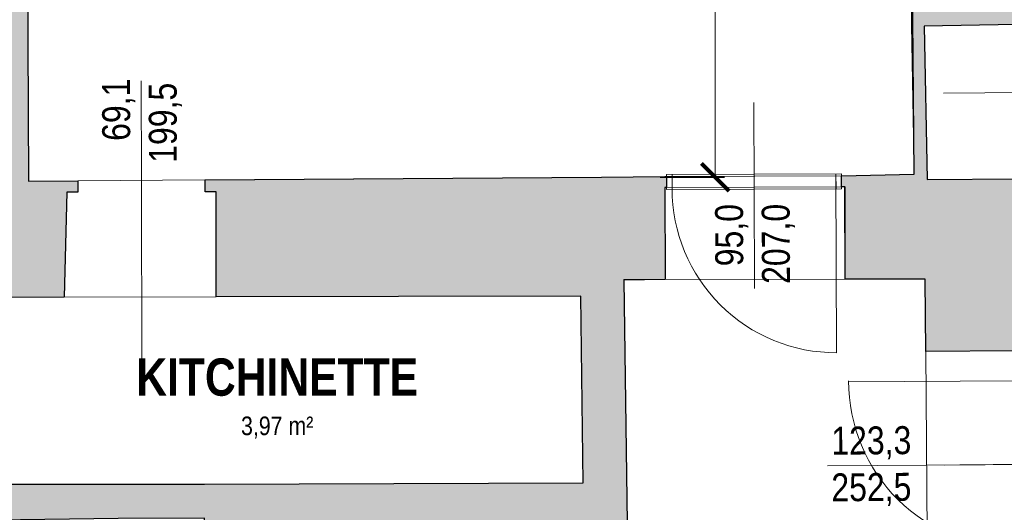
# Model space of a CAD drawing. Extents: x -6068 to 35118, y -17738 to 67348.
# Tile 214 of 243: x 65 to 600, y 23249 to 23517. Entities that reach past the tile are written whole.
import ezdxf
from ezdxf.enums import TextEntityAlignment as Align

# ---------------------------------------------------------------- set-up
doc = ezdxf.new("R2010")
doc.units = 0
doc.header["$LTSCALE"] = 15
doc.linetypes.add('Continua', pattern=[0])
doc.linetypes.add('Cui_CONTINU', pattern=[0])
doc.layers.get('0').update_dxf_attribs({"linetype": 'CONTINUOUS'})
doc.layers.get('DEFPOINTS').update_dxf_attribs({"linetype": 'CONTINUOUS'})
for name, color, linetype, lineweight, true_color in [('Baie Architectural - Mesures - NIVEAUX - Style par défaut', 7, 'Continua', 0, 0x000000), ('Baie Architectural - Seuil - NIVEAUX - Style par défaut', 7, 'Continua', 0, 0x000000), ('EDL-Mesures et Cotes', 7, 'Continua', 0, 0xc0c0c0), ('Enveloppe - NIVEAUX - Style par défaut', 7, 'Continua', 0, 0x000000), ('Pièce - Notes - NIVEAUX - Style par défaut', 7, 'Continua', 0, 0x000000), ('Porte - Cadre - NIVEAUX - Style par défaut', 7, 'Continua', 0, 0x000000), ('Porte - Mesures - NIVEAUX - Style par défaut', 7, 'Continua', 0, 0x000000), ('Porte - Ouvertures - NIVEAUX - Style par défaut', 7, 'Continua', 0, 0x000000), ('Porte - Seuil - NIVEAUX - Style par défaut', 7, 'Continua', 0, 0x000000)]:
    doc.layers.add(name, color=color, linetype=linetype, lineweight=lineweight, true_color=true_color)
for name, color, linetype in [('EDL_COUVERTURE maçonnerie', 5, 'CONTINUOUS'), ('EDL_NIVEAU 1 murs & cloisons', 5, 'CONTINUOUS'), ('PIS-fond de plan', 7, 'Cui_CONTINU')]:
    doc.layers.add(name, color=color, linetype=linetype)
doc.styles.add('Arial Narrow', font='ARIALN.TTF')
doc.styles.add('Arial Narrow Bold', font='ARIALNB.TTF')
doc.styles.add('MtXpl_Arial_Narrow', font='ARIALN.TTF')
doc.dimstyles.new('Côtes (ech cm) PIS', dxfattribs={"dimscale": 0, "dimtxt": 20, "dimasz": 15, "dimexe": 5, "dimexo": 5, "dimgap": 5, "dimtad": 0, "dimtih": 1, "dimtoh": 1, "dimdec": 0, "dimtxsty": 'Arial Narrow', "dimblk": 'ARCHTICK', "dimcen": 0, "dimclrd": 256, "dimclre": 256, "dimclrt": 256, "dimadec": 0, "dimazin": 0, "dimtfac": 1, "dimtdec": 0, "dimtmove": 2, "dimatfit": 3, "dimfxl": 30, "dimfxlon": 1, "dimlwd": 0, "dimarcsym": 0})

# ---------------------------------------------------------------- blocks, each defined once
blk = doc.blocks.new('EDP_Niveau 1_2025 09 17')
at = {"layer": 'EDL_COUVERTURE maçonnerie', "linetype": 'Continuous', "ltscale": 0.08}
h = blk.add_hatch(color=9, dxfattribs=at)
h.dxf.hatch_style = 1
h.paths.add_polyline_path([(619.55, -68.85), (621.59, -68.86), (621.89, -14.98), (571.04, -14.94), (571.03, -17.51), (397.14, -17.09), (397.15, -14.8), (369.86, -14.77), (369.86, -18.77), (366.85, -18.77), (359.77, -36.19), (353.88, -36.28), (353.95, -44.28), (360.28, -44.23), (363.53, -81.2), (546.56, -81.22), (550.8, -567.09), (511.38, -567.92), (511.38, -573.91), (513.14, -573.91), (513.32, -624.05), (556.75, -623.98), (557.03, -663.24), (605.03, -662.82), (606.58, -662.81), (606.67, -676.12), (613.67, -676.07), (613.14, -596.7), (616.4, -596.68), (616.4, -590.68), (613.1, -590.67), (612.87, -557.32), (606.96, -557.32), (606.96, -569.53), (557.85, -569.86), (556.3, -486.68), (606.4, -485.75), (606.41, -488.29), (612.41, -488.29), (610.69, -231.44), (703.03, -231.25), (705.05, -197.99), (705.05, -197.99), (712.12, -197.87), (711.99, -189.88), (704.82, -189.8), (704.46, -169.72), (701.46, -169.71), (701.47, -165.71), (680.53, -165.66), (680.53, -167.9), (618.07, -167.21)])
h = blk.add_hatch(color=9, dxfattribs=at)
h.dxf.hatch_style = 1
h.paths.add_polyline_path([(13.71, -376.04), (17.71, -376.04), (17.72, -373.06), (35, -372.2), (44, -372.2), (44.06, -378.05), (69.15, -380.64), (70.08, -570.78), (96.75, -570.59), (96.76, -576.78), (90.76, -576.79), (89.36, -633.79), (29.21, -633.9), (-27.67, -635.07), (-26.76, -703.46), (10.85, -735.22), (165.49, -735.32), (371.16, -734.5), (369.79, -633.3), (171.94, -633.65), (171.84, -576.65), (165.84, -576.66), (165.84, -570.11), (381, -568.6), (415.45, -568.34), (415.45, -568.22), (416.35, -568.22), (416.38, -574.27), (415.47, -574.28), (415.55, -624.22), (393.17, -624.53), (394.96, -756.39), (165.59, -757.45), (165.57, -753.69), (118.62, -753.89), (-0.74, -755.52), (-36.9, -727.04), (-35.57, -717.87), (-66.55, -720.85), (-71.92, -722.14), (-86.92, -722.05), (-86.78, -699.87), (-84.92, -699.88), (-84.52, -614.82), (-87.11, -614.81), (-86.82, -563.97), (-34.86, -564.38), (-34.88, -566.16), (14.97, -565.8), (15.37, -482.55), (15.82, -399.3), (13.58, -399.29)])
at = {"layer": 'Baie Architectural - Mesures - NIVEAUX - Style par défaut', "color": 103, "linetype": 'Continua', "lineweight": 13, "ltscale": 0.1, "true_color": 0x49c386}
for p, q in [((131.29, -570.35), (131.19, -516.43)), ((131.29, -570.35), (131.47, -673.72)), ((557.57, -724.87), (503.65, -725.34)), ((557.57, -724.87), (645.57, -724.11))]:
    blk.add_line(p, q, dxfattribs=at)
at = {"layer": 'Baie Architectural - Seuil - NIVEAUX - Style par défaut', "color": 103, "linetype": 'Continua', "lineweight": 5, "ltscale": 0.1, "true_color": 0x49c386}
for p, q in [((165.83, -570.11), (96.75, -570.59)), ((89.36, -633.79), (171.94, -633.65)), ((557.03, -663.22), (558.11, -786.52))]:
    blk.add_line(p, q, dxfattribs=at)
at = {"layer": 'EDL_NIVEAU 1 murs & cloisons', "linetype": 'Continuous', "ltscale": 0.08}
for points in [[(606.4, -485.75), (556.3, -486.68), (557.85, -569.86), (606.96, -569.53)], [(605.03, -662.82), (557.03, -663.24), (556.75, -623.98), (513.32, -624.05), (513.14, -573.91), (511.38, -573.91), (511.38, -567.92), (550.8, -567.09), (546.56, -81.22), (363.53, -81.2), (360.28, -44.23), (353.95, -44.28), (353.88, -36.28), (359.77, -36.19), (359.77, -36.19), (366.85, -18.77), (366.85, -18.77), (369.86, -18.77), (369.86, -14.77), (397.15, -14.8), (397.14, -17.09), (571.03, -17.51), (571.04, -14.94), (621.89, -14.98)], [(69.15, -380.64), (70.08, -570.78), (96.75, -570.59), (96.76, -576.78), (90.76, -576.79), (89.36, -633.79), (29.21, -633.9)], [(10.85, -735.22), (165.49, -735.32), (371.16, -734.5), (369.79, -633.3), (171.94, -633.65), (171.84, -576.65), (165.84, -576.66), (165.84, -570.11), (381, -568.6), (415.45, -568.34), (415.45, -568.22), (416.35, -568.22), (416.38, -574.27), (415.47, -574.28), (415.55, -624.22), (393.17, -624.53), (394.96, -756.39), (165.59, -757.45), (165.57, -753.69), (118.62, -753.89), (-0.74, -755.52)]]:
    blk.add_lwpolyline(points, dxfattribs=at)
at = {"layer": 'Enveloppe - NIVEAUX - Style par défaut', "color": 18, "linetype": 'Continua', "lineweight": 20, "ltscale": 0.1, "true_color": 0x000000}
for p, q in [((547.67, -227.48), (549.4, -486.22)), ((70.08, -570.78), (69.15, -380.64)), ((549.29, -486.22), (550.8, -567.09)), ((549.4, -486.22), (549.29, -486.22)), ((556.3, -486.68), (581.35, -486.21)), ((581.35, -486.21), (606.4, -485.75)), ((557.85, -569.86), (556.3, -486.68)), ((96.75, -570.59), (70.08, -570.78)), ((96.76, -576.78), (96.75, -570.59)), ((381, -568.6), (165.83, -570.11)), ((165.83, -570.11), (165.84, -576.66)), ((415.37, -568.34), (381, -568.6)), ((416.35, -568.27), (415.37, -568.28)), ((415.37, -568.28), (415.37, -568.34)), ((415.37, -568.34), (415.45, -568.34)), ((415.37, -568.34), (415.45, -568.34)), ((415.37, -568.34), (415.45, -568.34)), ((415.37, -568.34), (415.45, -568.34)), ((513.23, -567.91), (415.45, -568.22)), ((415.45, -568.22), (415.45, -568.34)), ((416.38, -574.27), (416.35, -568.27)), ((513.23, -567.91), (511.35, -567.92)), ((511.35, -567.92), (511.38, -573.92)), ((550.8, -567.09), (513.23, -567.91)), ((582.41, -569.69), (557.85, -569.86)), ((606.96, -569.53), (582.41, -569.69)), ((90.76, -576.79), (96.76, -576.78)), ((90.77, -582.79), (90.76, -576.79)), ((165.84, -576.66), (171.84, -576.65)), ((171.84, -576.65), (171.85, -582.65)), ((415.47, -574.28), (416.38, -574.27)), ((415.55, -624.22), (415.47, -574.28)), ((511.38, -573.92), (513.24, -573.91)), ((513.24, -573.91), (513.32, -624.05)), ((89.36, -633.79), (90.77, -582.79)), ((171.85, -582.65), (171.94, -633.65)), ((393.17, -624.26), (415.55, -624.22)), ((394.96, -756.39), (393.17, -624.26)), ((415.55, -624.22), (513.32, -624.05)), ((513.32, -624.05), (556.75, -623.98)), ((556.75, -623.98), (556.8, -650.35)), ((29.21, -633.9), (89.36, -633.79)), ((171.94, -633.65), (369.79, -633.3)), ((369.79, -633.3), (371.16, -734.5)), ((556.8, -650.35), (556.92, -650.35)), ((556.92, -650.35), (557.03, -663.22)), ((557.03, -663.22), (605.03, -662.81)), ((165.48, -735.18), (10.85, -735.22)), ((165.49, -735.45), (165.48, -735.18)), ((371.16, -734.5), (165.49, -735.45))]:
    blk.add_line(p, q, dxfattribs=at)
at = {"layer": 'Porte - Cadre - NIVEAUX - Style par défaut', "color": 103, "linetype": 'Continua', "lineweight": 5, "ltscale": 0.1, "true_color": 0x49c386}
for p, q in [((511.35, -566.92), (416.35, -567.27)), ((416.35, -567.27), (416.38, -575.27)), ((511.38, -574.92), (511.35, -566.92)), ((416.38, -575.27), (511.38, -574.92))]:
    blk.add_line(p, q, dxfattribs=at)
at = {"layer": 'Porte - Mesures - NIVEAUX - Style par défaut', "color": 103, "linetype": 'Continua', "lineweight": 13, "ltscale": 0.1, "true_color": 0x49c386}
for p, q in [((613.64, -522.78), (566.64, -523.09)), ((463.88, -575.1), (463.7, -528.1)), ((463.88, -575.1), (464.08, -629.02)), ((613.99, -724.57), (567, -724.89))]:
    blk.add_line(p, q, dxfattribs=at)
at = {"layer": 'Porte - Ouvertures - NIVEAUX - Style par défaut', "color": 103, "linetype": 'Continua', "lineweight": 13, "ltscale": 0.1, "true_color": 0x49c386}
for p, q in [((419.35, -567.26), (419.38, -575.26)), ((508.35, -566.93), (508.71, -663.93)), ((508.35, -566.93), (508.38, -574.93)), ((606.19, -679.12), (515.19, -679.73))]:
    blk.add_line(p, q, dxfattribs=at)
at = {"layer": 'Porte - Ouvertures - NIVEAUX - Style par défaut', "color": 103, "linetype": 'Continua', "lineweight": 5, "ltscale": 0.1, "true_color": 0x49c386}
for centre, radius, end in [((508.38, -574.93), 89, 270.213), ((606.19, -679.12), 91, 270.3835)]:
    blk.add_arc(centre, radius, 180, end, dxfattribs=at)
at = {"layer": 'Porte - Seuil - NIVEAUX - Style par défaut', "color": 103, "linetype": 'Continua', "lineweight": 5, "ltscale": 0.1, "true_color": 0x49c386}
for p, q in [((511.35, -567.92), (416.35, -568.27)), ((416.38, -574.27), (511.38, -573.92))]:
    blk.add_line(p, q, dxfattribs=at)
at = {"layer": 'Baie Architectural - Mesures - NIVEAUX - Style par défaut', "color": 103, "linetype": 'Continuous', "true_color": 0x49c386, "style": 'MtXpl_Arial_Narrow'}
for s, rotation, p in [('69,1', 90.1002, (125.21, -548.96)), ('199,5', 90.1002, (150.53, -560.87)), ('123,3', 0.4996, (505.87, -719.28)), ('252,5', 0.4996, (505.89, -744.58))]:
    blk.add_text(s, height=15.153, rotation=rotation, dxfattribs=at).set_placement(p)
at = {"layer": 'Pièce - Notes - NIVEAUX - Style par défaut', "color": 18, "true_color": 0x000000, "style": 'Arial Narrow Bold'}
blk.add_text('KITCHINETTE', height=20.2055, dxfattribs=at).set_placement((205.01, -687.24), align=Align.CENTER)
at = {"layer": 'Pièce - Notes - NIVEAUX - Style par défaut', "color": 8, "true_color": 0x808080, "style": 'Arial Narrow'}
blk.add_text('3,97 m²', height=10.103, dxfattribs=at).set_placement((205.01, -698.54), align=Align.TOP_CENTER)
at = {"layer": 'Porte - Mesures - NIVEAUX - Style par défaut', "color": 103, "linetype": 'Continuous', "true_color": 0x49c386, "style": 'MtXpl_Arial_Narrow'}
for s, p in [('207,0', (483.33, -626.55)), ('95,0', (457.99, -616.99))]:
    blk.add_text(s, height=15.153, rotation=90.213, dxfattribs=at).set_placement(p)
blk = doc.blocks.new('_ArchTick')
at = {"color": 0, "linetype": 'ByBlock', "const_width": 0.15}
blk.add_lwpolyline([(-0.5, -0.5), (0.5, 0.5)], dxfattribs=at)
blk = doc.blocks.new('*D324')
at = {"layer": 'DEFPOINTS', "color": 0, "linetype": 'Continuous', "ltscale": 0.08, "transparency": 16777216}
for p in [(363.53, 23918.8), (366.96, 23431.3), (442.82, 23431.3)]:
    blk.add_point(p, dxfattribs=at)
at = {"layer": 'EDL-Mesures et Cotes', "linetype": 'Continuous', "lineweight": -2, "ltscale": 0.08, "transparency": 16777216}
for p, q in [((412.82, 23918.8), (447.82, 23918.8)), ((412.82, 23431.3), (447.82, 23431.3))]:
    blk.add_line(p, q, dxfattribs=at)
at = {"layer": 'EDL-Mesures et Cotes', "linetype": 'Continuous', "lineweight": 0, "ltscale": 0.08, "transparency": 16777216}
for p, q in [((442.82, 23918.8), (442.82, 23690.26)), ((442.82, 23431.3), (442.82, 23659.84))]:
    blk.add_line(p, q, dxfattribs=at)
at = {"layer": 'EDL-Mesures et Cotes', "linetype": 'Continuous', "lineweight": 0, "ltscale": 0.08, "transparency": 16777216, "xscale": 15, "yscale": 15, "zscale": 15}
for p, rotation in [((442.82, 23918.8), 90), ((442.82, 23431.3), 270)]:
    blk.add_blockref('_ArchTick', p, dxfattribs=dict(at, rotation=rotation))
at = {"layer": 'EDL-Mesures et Cotes', "linetype": 'Continuous', "ltscale": 0.08, "transparency": 16777216, "insert": (442.82, 23675.05), "char_height": 20, "attachment_point": 5, "style": 'Arial Narrow'}
blk.add_mtext('487', dxfattribs=at)

msp = doc.modelspace()

# ---------------------------------------------------------------- block references
at = {"layer": 'PIS-fond de plan'}
msp.add_blockref('EDP_Niveau 1_2025 09 17', (0, 24000), dxfattribs=at)

# ---------------------------------------------------------------- dimensions: what is measured, and where the dimension line sits
at = {"layer": 'EDL-Mesures et Cotes', "linetype": 'Continuous', "ltscale": 0.08}
dim = msp.add_linear_dim(base=(442.8151, 23431.3048), p1=(363.5298, 23918.7988), p2=(366.955, 23431.3048), angle=90, dimstyle='Côtes (ech cm) PIS', override={"dimscale": 1}, dxfattribs=at)
dim.commit()
dim.dimension.update_dxf_attribs({"geometry": '*D324', "text_midpoint": (442.8151, 23675.0518)})

doc.saveas('drawing.dxf')
